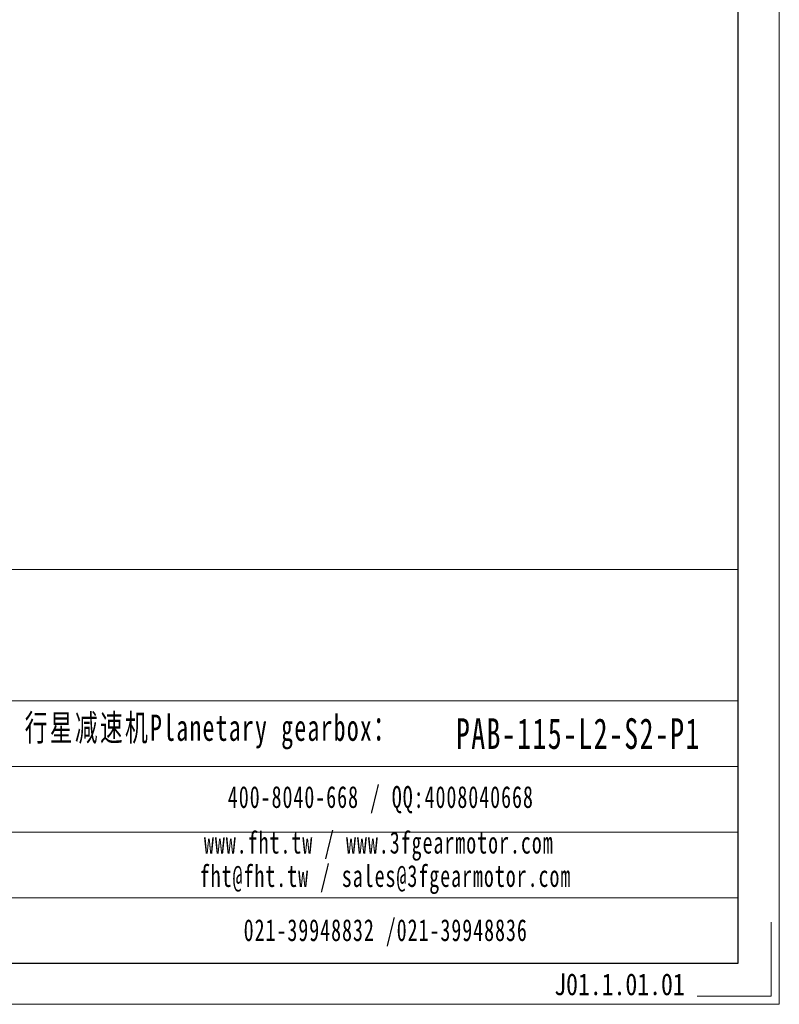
# Model space of a CAD drawing. Header units: millimetres. Extents: x -77 to 713, y -111 to 448.
# Tile 4 of 6: x 539 to 713, y -111 to 115. Entities that reach past the tile are written whole.
import ezdxf

# ---------------------------------------------------------------- set-up
doc = ezdxf.new("R2010")
doc.units = ezdxf.units.MM
doc.header["$LTSCALE"] = 1.2
doc.layers.add('6文字层', color=3, linetype='Continuous')
doc.layers.add('SLD-0', color=7, linetype='Continuous', lineweight=18)
doc.layers.add('图框_外框线', color=7, linetype='Continuous', lineweight=18)
doc.styles.add('标准', font='txt', dxfattribs={"width": 0.667})
doc.styles.add('样式 1', font='txt', dxfattribs={"width": 0.8})

msp = doc.modelspace()

# ---------------------------------------------------------------- linework, layer by layer
at = {"layer": '图框_外框线'}
for p, q in [((-7.6, -10.9), (703.37, -10.9)), ((-7.6, -41.04), (703.37, -41.04)), ((60.54, -56.1), (703.37, -56.1)), ((60.54, -71.17), (703.37, -71.17)), ((60.54, -86.24), (703.37, -86.24))]:
    msp.add_line(p, q, dxfattribs=at)
at = {"layer": '图框_外框线', "color": 3}
msp.add_lwpolyline([(-77.4, -110.61), (712.77, -110.61), (712.77, 448.15), (-77.4, 448.15)], close=True, dxfattribs=at)
at = {"layer": '图框_外框线', "color": 3, "lineweight": 25}
msp.add_lwpolyline([(-30.36, -101.21), (703.37, -101.21), (703.37, 438.74), (-30.36, 438.74)], close=True, dxfattribs=at)
at = {"layer": '图框_外框线', "color": 3}
msp.add_lwpolyline([(710.89, -91.8), (710.89, -108.73), (693.96, -108.73)], dxfattribs=at)

# ---------------------------------------------------------------- texts
at = {"layer": '6文字层', "insert": (661.15, -103.52), "char_height": 5, "width": 43.3044, "attachment_point": 1, "style": '样式 1'}
msp.add_mtext('J01.1.01.01', dxfattribs=at)
at = {"layer": 'SLD-0', "color": 1, "attachment_point": 2, "line_spacing_factor": 1.15057, "style": '标准'}
for s, insert, char_height, width in [('\\T1.1;  行星减速机Planetary gearbox：', (579.51, -44.18), 6.027, 94.7903), ('\\pxt5;{\\T1.1;PAB-115-L2-S2-P1}', (666.68, -45.03), 7.0315, 168.5973), ('\\T1.1;400-8040-668 / QQ:4008040668', (621.39, -60.57), 5.0225, 146.2318), ('\\T1.1;www.fht.tw / www.3fgearmotor.com ', (620.92, -71.03), 5.0225, 146.3964), ('\\T1.1;\\pxt12;fht@fht.tw / sales@3fgearmotor.com ', (622.46, -78.68), 5.0225, 146.3964), ('\\T1.1;021-39948832 /021-39948836 ', (622.51, -91.09), 5.0225, 111.7848)]:
    msp.add_mtext(s, dxfattribs=dict(at, insert=insert, char_height=char_height, width=width))

doc.saveas('drawing.dxf')
